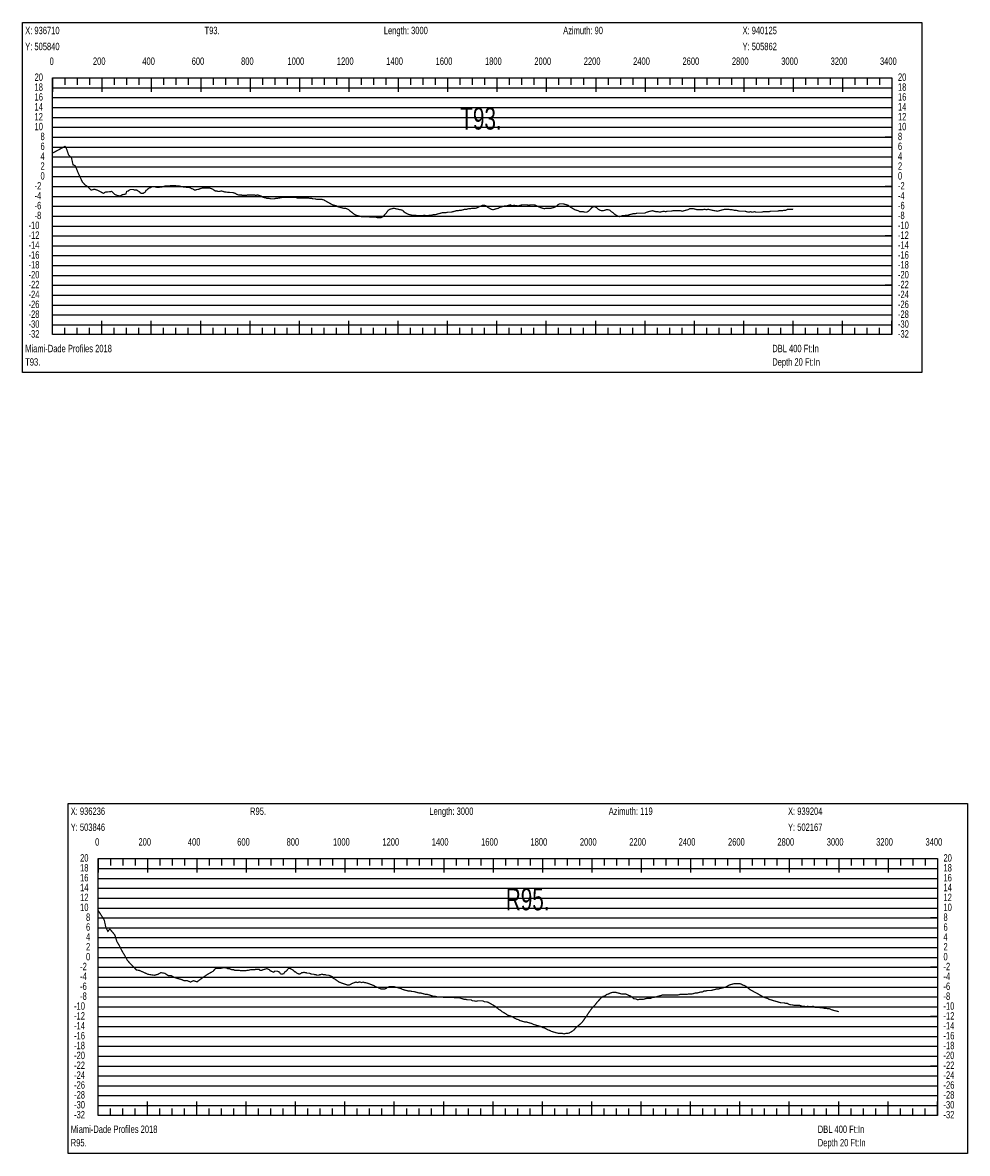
# Model space of a CAD drawing. Header units: inches. Extents: x 471865 to 538526, y 1054316 to 1102451.
# Tile 80 of 114: x 520529 to 524356, y 1062807 to 1067388. Entities that reach past the tile are written whole.
import ezdxf

# ---------------------------------------------------------------- set-up
doc = ezdxf.new("R2010")
doc.units = ezdxf.units.IN
doc.header["$MEASUREMENT"] = 0
for name, color, linetype in [('LABELS', 7, 'Continuous'), ('X_Gr1', 7, 'Continuous'), ('XSECTION', 7, 'Continuous')]:
    doc.layers.add(name, color=color, linetype=linetype)
doc.styles.get("Standard").update_dxf_attribs({"font": 'arial.ttf'})

msp = doc.modelspace()

# ---------------------------------------------------------------- linework, layer by layer
at = {"layer": 'X_Gr1', "color": 6, "linetype": 'Continuous', "lineweight": 18, "true_color": 0xff00ff, "transparency": 33554687, "const_width": 5}
for points in [[(520651, 1066860.2), (520651, 1066860.2), (520692.5, 1066882.6), (520700.5, 1066886.8), (520705.8, 1066879.1), (520715.3, 1066851.8), (520726.9, 1066839.8), (520732.9, 1066812.3), (520742, 1066808.2), (520755.9, 1066774.5), (520770.1, 1066744), (520780.6, 1066731.6), (520790.7, 1066725.1), (520806.8, 1066709.6), (520819.2, 1066713.5), (520832, 1066709.4), (520840.6, 1066704.9), (520855.9, 1066696.7), (520865.9, 1066702.4), (520878.9, 1066702.6), (520889.9, 1066704.5), (520902.1, 1066692.2), (520914.4, 1066687.3), (520923.9, 1066685.5), (520932.2, 1066690.9), (520937.6, 1066692), (520942.8, 1066693.1), (520947.8, 1066694.5), (520949.7, 1066704.2), (520956.4, 1066706.2), (520958.6, 1066708.2), (520965.4, 1066712.2), (520967.7, 1066712.2), (520972.3, 1066712.2), (520976.9, 1066712.2), (520981.6, 1066710.2), (520988.7, 1066710.2), (520991.1, 1066710.2), (520995.8, 1066706.2), (521003, 1066702.2), (521005.4, 1066698.2), (521012.2, 1066696.2), (521016.8, 1066696.2), (521019.1, 1066698.2), (521026, 1066702.2), (521028.3, 1066708.2), (521035.1, 1066712.2), (521037.4, 1066716.2), (521041.9, 1066718.2), (521048.3, 1066720.2), (521050.3, 1066722.2), (521056, 1066724.2), (521057.8, 1066724.2), (521061.5, 1066724.2), (521067.3, 1066722.2), (521069.2, 1066722.2), (521074.8, 1066720.2), (521078.4, 1066720.2), (521080.2, 1066720.2), (521085.8, 1066722.2), (521087.7, 1066722.2), (521093.5, 1066722.2), (521097.2, 1066724.2), (521099.1, 1066724.2), (521104.9, 1066726.2), (521106.9, 1066726.2), (521115.2, 1066726.2), (521119.4, 1066726.2), (521125.8, 1066726.2), (521128, 1066728.2), (521134.6, 1066728.2), (521139, 1066728.2), (521141.2, 1066728.2), (521147.9, 1066728.2), (521150.2, 1066726.2), (521157.2, 1066726.2), (521161.7, 1066726.2), (521164.1, 1066726.2), (521171.1, 1066724.2), (521173.4, 1066724.2), (521180.4, 1066722.2), (521185.1, 1066722.2), (521187.4, 1066722.2), (521194.7, 1066720.2), (521199.5, 1066720.2), (521204.4, 1066720.2), (521209.2, 1066718.2), (521211.6, 1066716.2), (521219, 1066714.2), (521224.1, 1066710.2), (521229.3, 1066710.2), (521234.7, 1066712.2), (521237.5, 1066712.2), (521246, 1066714.2), (521248.8, 1066716.2), (521257.4, 1066718.2), (521263, 1066718.2), (521265.8, 1066718.2), (521274.5, 1066718.2), (521277.3, 1066718.2), (521285.8, 1066718.2), (521291.6, 1066716.2), (521297.4, 1066714.2), (521303.3, 1066710.2), (521309.3, 1066706.2), (521315.4, 1066706.2), (521321.7, 1066704.2), (521324.9, 1066704.2), (521334.6, 1066706.2), (521347.7, 1066702.2), (521349.2, 1066702.1), (521355.1, 1066701.5), (521361, 1066700.8), (521366.9, 1066700.2), (521372.8, 1066700.2), (521378.7, 1066700.2), (521384.8, 1066698.2), (521390.9, 1066696.2), (521397, 1066692.2), (521403, 1066690.2), (521409.2, 1066690.2), (521415.3, 1066690.2), (521418.4, 1066688.2), (521427.9, 1066688.2), (521434.3, 1066688.2), (521440.7, 1066690.2), (521447.2, 1066690.2), (521453.7, 1066690.2), (521460.4, 1066690.2), (521467, 1066690.2), (521473.6, 1066688.2), (521480.2, 1066690.2), (521486.9, 1066688.2), (521493.6, 1066686.2), (521500.2, 1066682.2), (521503.6, 1066680.2), (521513.7, 1066678.2), (521517.1, 1066676.2), (521527.4, 1066676.2), (521534.1, 1066674.2), (521537.6, 1066674.2), (521547.6, 1066674.2), (521554.2, 1066676.2), (521561, 1066676.2), (521567.7, 1066678.2), (521571.2, 1066678.2), (521581.5, 1066680.2), (521588.3, 1066680.2), (521595.2, 1066680.2), (521602, 1066680.2), (521605.4, 1066680.2), (521615.6, 1066680.2), (521622.5, 1066680.2), (521629.5, 1066680.2), (521636.5, 1066680.2), (521640, 1066678.2), (521650.4, 1066678.2), (521657.3, 1066678.2), (521664.4, 1066678.2), (521671.2, 1066678.2), (521674.7, 1066678.2), (521685.1, 1066678.2), (521692.2, 1066676.2), (521699.4, 1066676.2), (521706.5, 1066674.2), (521713.6, 1066674.2), (521720.5, 1066672.2), (521727.3, 1066672.2), (521734.2, 1066672.2), (521741.1, 1066672.2), (521748.2, 1066670.2), (521755.2, 1066666.2), (521762.2, 1066662.2), (521769.6, 1066658.2), (521776.8, 1066654.2), (521784, 1066650.2), (521791.2, 1066648.2), (521798.6, 1066646.2), (521806.1, 1066642.2), (521809.1, 1066641.4), (521815, 1066639.8), (521820.9, 1066638.2), (521828.1, 1066636.2), (521835.1, 1066636.2), (521842.3, 1066634.2), (521849.6, 1066630.2), (521853.4, 1066626.2), (521864.3, 1066618.2), (521871.6, 1066612.2), (521879.1, 1066608.2), (521886.4, 1066606.2), (521893.6, 1066604.2), (521900.9, 1066602.2), (521908.2, 1066602.2), (521915.8, 1066602.2), (521923.1, 1066602.2), (521930.6, 1066602.2), (521937.9, 1066600.2), (521944.9, 1066600.2), (521951.9, 1066600.2), (521959, 1066600.2), (521966.3, 1066598.2), (521973.7, 1066598.2), (521981, 1066598.2), (521988.5, 1066602.2), (521995.6, 1066610.2), (522002.7, 1066618.2), (522009.8, 1066628.2), (522016.9, 1066632.2), (522024.2, 1066634.2), (522031.5, 1066636.2), (522032, 1066636.1), (522037.9, 1066634.8), (522043.8, 1066633.5), (522049.7, 1066632.2), (522055.6, 1066630.9), (522061.5, 1066629.5), (522067.4, 1066628.2), (522074.9, 1066620.2), (522082.4, 1066616.2), (522089.7, 1066612.2), (522097.2, 1066610.2), (522104.4, 1066608.2), (522111.7, 1066608.2), (522119.1, 1066608.2), (522126.4, 1066606.2), (522133.9, 1066606.2), (522141.3, 1066606.2), (522148.6, 1066606.2), (522155.9, 1066608.2), (522163.1, 1066606.2), (522170.5, 1066606.2), (522177.7, 1066608.2), (522185.1, 1066608.2), (522192.4, 1066610.2), (522199.8, 1066610.2), (522207.3, 1066612.2), (522214.5, 1066614.2), (522221.5, 1066616.2), (522228.5, 1066618.2), (522235.5, 1066618.2), (522242.6, 1066618.2), (522249.8, 1066620.2), (522257.1, 1066620.2), (522264.2, 1066620.2), (522271.4, 1066622.2), (522278.7, 1066624.2), (522285.6, 1066626.2), (522292.4, 1066626.2), (522299.2, 1066628.2), (522306.1, 1066628.2), (522313.3, 1066630.2), (522320.4, 1066632.2), (522327.7, 1066632.2), (522335.1, 1066634.2), (522342.1, 1066634.2), (522349.1, 1066636.2), (522356, 1066636.2), (522363.2, 1066636.2), (522370.2, 1066638.2), (522377, 1066642.2), (522384.2, 1066644.2), (522391.3, 1066648.2), (522398.4, 1066648.2), (522405.5, 1066646.2), (522412.5, 1066640.2), (522419.6, 1066636.2), (522426.7, 1066632.2), (522433.9, 1066630.2), (522441, 1066632.2), (522448.3, 1066634.2), (522455.6, 1066636.2), (522462.8, 1066640.2), (522470.1, 1066642.2), (522477.2, 1066644.2), (522484.1, 1066646.2), (522491, 1066646.2), (522497.7, 1066648.2), (522504.6, 1066650.2), (522511.7, 1066646.2), (522518.5, 1066648.2), (522532.2, 1066646.2), (522538.7, 1066646.2), (522545.2, 1066648.2), (522551.8, 1066650.2), (522558.5, 1066650.2), (522565.4, 1066650.2), (522572.4, 1066650.2), (522579.4, 1066648.2), (522586.4, 1066650.2), (522593.4, 1066650.2), (522600.3, 1066650.2), (522607.1, 1066648.2), (522614, 1066644.2), (522628.5, 1066638.2), (522635.3, 1066636.2), (522642.1, 1066634.2), (522648.9, 1066636.2), (522655.6, 1066636.2), (522662.4, 1066636.2), (522669.2, 1066636.2), (522676.2, 1066638.2), (522683.2, 1066640.2), (522690.1, 1066644.2), (522697.2, 1066650.2), (522704.2, 1066654.2), (522711.2, 1066654.2), (522718.1, 1066654.2), (522725, 1066652.2), (522732, 1066650.2), (522738.8, 1066648.2), (522745.5, 1066642.2), (522752.2, 1066638.2), (522758.8, 1066634.2), (522765.6, 1066630.2), (522772.3, 1066628.2), (522779.2, 1066626.2), (522786.1, 1066622.2), (522793, 1066622.2), (522799.9, 1066622.2), (522806.8, 1066620.2), (522813.6, 1066620.2), (522820.4, 1066624.2), (522826.9, 1066630.2), (522833.7, 1066638.2), (522840.4, 1066642.2), (522847.4, 1066642.2), (522854.2, 1066638.2), (522860.6, 1066632.2), (522867.3, 1066628.2), (522873.9, 1066626.2), (522880.3, 1066626.2), (522886.9, 1066628.2), (522893.5, 1066630.2), (522900.4, 1066630.2), (522907.3, 1066628.2), (522913.8, 1066622.2), (522920.3, 1066618.2), (522926.6, 1066612.2), (522933, 1066608.2), (522939.4, 1066604.2), (522946.1, 1066602.2), (522952.8, 1066604.2), (522959.3, 1066606.2), (522966.2, 1066606.2), (522973.3, 1066608.2), (522980.3, 1066608.2), (522987.5, 1066610.2), (522994.7, 1066612.2), (523002.2, 1066614.2), (523009.7, 1066614.2), (523017.3, 1066616.2), (523024.9, 1066616.2), (523032.5, 1066616.2), (523040.5, 1066616.2), (523048.4, 1066616.2), (523056.2, 1066620.2), (523063.9, 1066622.2), (523071.4, 1066624.2), (523079.2, 1066626.2), (523087, 1066624.2), (523094.7, 1066622.2), (523102.5, 1066622.2), (523110, 1066620.2), (523117.6, 1066622.2), (523125.4, 1066624.2), (523132.9, 1066622.2), (523140.3, 1066624.2), (523147.9, 1066624.2), (523155.4, 1066624.2), (523162.8, 1066626.2), (523170.3, 1066626.2), (523177.8, 1066626.2), (523185.3, 1066626.2), (523193.1, 1066626.2), (523200.6, 1066624.2), (523208, 1066626.2), (523215.6, 1066628.2), (523223.2, 1066630.2), (523230.9, 1066634.2), (523238.6, 1066634.2), (523246.2, 1066634.2), (523253.9, 1066632.2), (523261.4, 1066630.2), (523269, 1066630.2), (523276.3, 1066630.2), (523283.6, 1066630.2), (523291.1, 1066632.2), (523298.5, 1066630.2), (523306, 1066632.2), (523313.5, 1066630.2), (523321, 1066628.2), (523326.9, 1066627.2), (523332.8, 1066626.1), (523338.6, 1066625.1), (523343.3, 1066624.2), (523344.5, 1066624.6), (523350.3, 1066626.1), (523356.1, 1066627.7), (523358, 1066628.2), (523365.5, 1066630.2), (523373, 1066632.2), (523380.8, 1066632.2), (523388.3, 1066632.2), (523395.4, 1066630.2), (523402.8, 1066630.2), (523410.2, 1066628.2), (523417.8, 1066628.2), (523425.4, 1066626.2), (523433, 1066624.2), (523440.2, 1066624.2), (523447.5, 1066624.2), (523454.8, 1066624.2), (523462.1, 1066622.2), (523469.3, 1066620.2), (523476.8, 1066622.2), (523484.6, 1066620.2), (523492.4, 1066622.2), (523499.9, 1066620.2), (523507.1, 1066620.2), (523514.4, 1066620.2), (523521.6, 1066620.2), (523528.9, 1066622.2), (523536.4, 1066622.2), (523544.1, 1066622.2), (523551.7, 1066622.2), (523559.1, 1066624.2), (523566.2, 1066624.2), (523572.9, 1066624.2), (523579.5, 1066624.2), (523586.2, 1066624.2), (523593, 1066626.2), (523599.9, 1066626.2), (523606.6, 1066626.2), (523613.5, 1066628.2), (523620.5, 1066628.2), (523627.5, 1066632.2), (523634.7, 1066632.2), (523642, 1066632.2), (523649.3, 1066632.2), (523650, 1066632.1)], [(520835.3, 1063790.6), (520835.3, 1063790.6), (520859.1, 1063753.7), (520865.9, 1063723), (520873.9, 1063707), (520882.3, 1063715.6), (520891.7, 1063705), (520902.7, 1063691.5), (520910.2, 1063666.5), (520920.5, 1063649.1), (520933, 1063624.5), (520942.9, 1063608.2), (520952.9, 1063589.6), (520963.8, 1063577.4), (520976.1, 1063564.7), (520990, 1063550.3), (521001.1, 1063548.8), (521011.6, 1063544.2), (521024.8, 1063538.3), (521036.2, 1063533.1), (521050.3, 1063530.7), (521062, 1063529), (521076.4, 1063532.6), (521088.7, 1063539.5), (521104.4, 1063537.1), (521119.1, 1063527.3), (521130.4, 1063527.5), (521142.2, 1063520.9), (521156.4, 1063516), (521170.7, 1063512.4), (521183.3, 1063506.9), (521194.6, 1063507.7), (521208.4, 1063501.6), (521221.1, 1063507), (521235.3, 1063502.4), (521249.3, 1063512.9), (521264, 1063523.6), (521283.2, 1063536), (521299.1, 1063544.4), (521311.5, 1063557.6), (521327.8, 1063556.3), (521342.6, 1063559.7), (521350.2, 1063559.4), (521357.8, 1063557.4), (521360.4, 1063555.4), (521368.2, 1063555.4), (521370.8, 1063553.4), (521376.2, 1063551.4), (521384.3, 1063551.4), (521387, 1063549.4), (521395.3, 1063549.4), (521400.9, 1063549.4), (521403.7, 1063549.4), (521412.3, 1063547.4), (521415.2, 1063547.4), (521423.8, 1063547.4), (521426.6, 1063547.4), (521432.3, 1063547.4), (521440.8, 1063549.4), (521443.7, 1063549.4), (521452.3, 1063551.4), (521455.3, 1063551.4), (521461, 1063551.4), (521469.5, 1063551.4), (521472.4, 1063553.4), (521481.1, 1063553.4), (521486.9, 1063553.4), (521489.8, 1063549.4), (521498.6, 1063549.4), (521501.6, 1063551.4), (521510.5, 1063553.4), (521516.4, 1063555.4), (521519.4, 1063555.4), (521528.4, 1063551.4), (521531.5, 1063547.4), (521540.4, 1063543.4), (521546.4, 1063541.4), (521549.4, 1063545.4), (521558.1, 1063545.4), (521561.1, 1063545.4), (521569.7, 1063541.4), (521572.6, 1063535.4), (521578.4, 1063533.4), (521587, 1063535.4), (521589.8, 1063541.4), (521598.4, 1063547.4), (521604.1, 1063555.4), (521606.8, 1063557.4), (521614.9, 1063555.4), (521617.5, 1063553.4), (521625.1, 1063549.4), (521630.1, 1063543.4), (521632.6, 1063543.4), (521640, 1063537.4), (521644.8, 1063535.4), (521649.6, 1063533.4), (521654.3, 1063535.4), (521659, 1063539.4), (521663.6, 1063539.4), (521668.2, 1063541.4), (521672.9, 1063539.4), (521677.5, 1063539.4), (521679.7, 1063537.4), (521686.2, 1063537.4), (521690.5, 1063537.4), (521694.9, 1063535.4), (521699.3, 1063533.4), (521701.5, 1063533.4), (521708, 1063533.4), (521712.2, 1063531.4), (521716.4, 1063531.4), (521720.5, 1063529.4), (521722.6, 1063529.4), (521728.7, 1063529.4), (521732.6, 1063531.4), (521736.5, 1063531.4), (521740.2, 1063533.4), (521742.1, 1063533.4), (521747.7, 1063531.4), (521751.4, 1063531.4), (521755.3, 1063531.4), (521759.4, 1063529.4), (521761.5, 1063529.4), (521768.3, 1063529.4), (521773.1, 1063527.4), (521778.1, 1063525.4), (521783.2, 1063523.4), (521785.8, 1063517.4), (521794, 1063513.4), (521799.3, 1063509.4), (521804.9, 1063505.4), (521810.5, 1063501.4), (521816, 1063499.4), (521821.5, 1063497.4), (521827.1, 1063495.4), (521833, 1063493.4), (521839, 1063491.4), (521845, 1063489.4), (521850.8, 1063489.4), (521856.5, 1063491.4), (521862.2, 1063495.4), (521867.8, 1063497.4), (521873.4, 1063499.4), (521879.1, 1063501.4), (521884.8, 1063499.4), (521890.5, 1063501.4), (521896.3, 1063501.4), (521902.1, 1063499.4), (521907.9, 1063501.4), (521913.5, 1063499.4), (521916.4, 1063499.4), (521924.4, 1063497.4), (521929.7, 1063495.4), (521935, 1063493.4), (521940.4, 1063491.4), (521945.8, 1063489.4), (521951.3, 1063487.4), (521957, 1063483.4), (521962.8, 1063481.4), (521968.6, 1063479.4), (521971.7, 1063477.4), (521981.1, 1063473.4), (521987.8, 1063473.4), (521994.7, 1063473.4), (522001.6, 1063475.4), (522005.2, 1063479.4), (522016.5, 1063483.4), (522024, 1063483.4), (522031.4, 1063483.4), (522038.6, 1063481.4), (522046, 1063479.4), (522053.3, 1063477.4), (522060.8, 1063475.4), (522068.2, 1063471.4), (522075.6, 1063469.4), (522083.2, 1063467.4), (522090.6, 1063465.4), (522098, 1063465.4), (522105.2, 1063463.4), (522112.3, 1063463.4), (522119.5, 1063461.4), (522126.5, 1063459.4), (522133.6, 1063457.4), (522140.7, 1063457.4), (522147.7, 1063455.4), (522154.8, 1063453.4), (522161.7, 1063451.4), (522168.6, 1063451.4), (522175.4, 1063449.4), (522181.7, 1063447.4), (522188.2, 1063445.4), (522194.8, 1063443.4), (522201.3, 1063443.4), (522207.7, 1063441.4), (522214.1, 1063441.4), (522220.7, 1063441.4), (522227.3, 1063441.4), (522234.1, 1063439.4), (522241, 1063439.4), (522247.7, 1063439.4), (522254.4, 1063439.4), (522261.1, 1063439.4), (522267.9, 1063439.4), (522274.4, 1063439.4), (522280.6, 1063437.4), (522286.8, 1063437.4), (522292.9, 1063437.4), (522298.7, 1063437.4), (522304.9, 1063435.4), (522311.2, 1063433.4), (522317.7, 1063431.4), (522324.4, 1063431.4), (522331.2, 1063429.4), (522338.1, 1063429.4), (522344.8, 1063429.4), (522351.7, 1063425.4), (522358.5, 1063425.4), (522365.3, 1063423.4), (522372.2, 1063425.4), (522378.9, 1063425.4), (522385.8, 1063425.4), (522392.9, 1063425.4), (522400, 1063421.4), (522407.3, 1063421.4), (522414.6, 1063419.4), (522421.8, 1063415.4), (522428.8, 1063411.4), (522435.8, 1063407.4), (522442.9, 1063403.4), (522449.8, 1063397.4), (522456.7, 1063391.4), (522463.9, 1063387.4), (522471, 1063381.4), (522478.2, 1063377.4), (522485.5, 1063373.4), (522492.7, 1063367.4), (522499.9, 1063365.4), (522507.3, 1063363.4), (522514.5, 1063359.4), (522521.6, 1063355.4), (522529, 1063351.4), (522536.2, 1063349.4), (522543.2, 1063345.4), (522550.4, 1063343.4), (522557.1, 1063341.4), (522563.8, 1063339.4), (522570.7, 1063339.4), (522577.5, 1063337.4), (522584.5, 1063335.4), (522591.5, 1063333.4), (522598.8, 1063329.4), (522606.1, 1063327.4), (522613.3, 1063325.4), (522620.5, 1063323.4), (522627.6, 1063321.4), (522635.3, 1063317.4), (522643, 1063315.4), (522650.5, 1063311.4), (522657.4, 1063307.4), (522664.3, 1063305.4), (522671.4, 1063301.4), (522678.6, 1063299.4), (522685.7, 1063297.4), (522693.1, 1063295.4), (522700.5, 1063293.4), (522707.8, 1063293.4), (522714.9, 1063293.4), (522722, 1063291.4), (522729, 1063293.4), (522736, 1063293.4), (522743.1, 1063295.4), (522750.3, 1063299.4), (522757.1, 1063303.4), (522763.9, 1063309.4), (522770.8, 1063317.4), (522777.8, 1063323.4), (522785, 1063329.4), (522791.9, 1063335.4), (522798.8, 1063343.4), (522805.6, 1063353.4), (522812.9, 1063363.4), (522820.3, 1063375.4), (522827.5, 1063385.4), (522834.7, 1063395.4), (522842.1, 1063403.4), (522849.6, 1063411.4), (522857.2, 1063421.4), (522864.7, 1063429.4), (522872.4, 1063437.4), (522879.9, 1063443.4), (522887.6, 1063445.4), (522895.2, 1063451.4), (522902.7, 1063453.4), (522910.2, 1063457.4), (522917.6, 1063459.4), (522925.2, 1063459.4), (522932.6, 1063459.4), (522939.9, 1063457.4), (522947.3, 1063455.4), (522954.5, 1063453.4), (522961.7, 1063453.4), (522969, 1063453.4), (522976.3, 1063451.4), (522983.6, 1063447.4), (522990.8, 1063445.4), (522998.2, 1063439.4), (523005.4, 1063433.4), (523012.7, 1063433.4), (523019.9, 1063429.4), (523027.1, 1063431.4), (523034.4, 1063431.4), (523041.8, 1063431.4), (523049.4, 1063433.4), (523057.2, 1063435.4), (523064.8, 1063435.4), (523072.3, 1063435.4), (523079.6, 1063439.4), (523086.7, 1063439.4), (523093.9, 1063441.4), (523101.2, 1063443.4), (523108.3, 1063445.4), (523115.4, 1063447.4), (523122.4, 1063449.4), (523129.2, 1063449.4), (523136, 1063449.4), (523142.9, 1063449.4), (523149.7, 1063449.4), (523156.5, 1063449.4), (523163.4, 1063449.4), (523170.2, 1063449.4), (523177.1, 1063449.4), (523184.2, 1063449.4), (523191.3, 1063451.4), (523198.4, 1063451.4), (523205.5, 1063451.4), (523212.6, 1063451.4), (523219.5, 1063451.4), (523226.4, 1063453.4), (523233.5, 1063453.4), (523240.6, 1063453.4), (523247.6, 1063455.4), (523254.7, 1063457.4), (523261.7, 1063457.4), (523269, 1063459.4), (523276.1, 1063461.4), (523282.6, 1063461.4), (523289.3, 1063465.4), (523296.3, 1063465.4), (523303.4, 1063467.4), (523310.7, 1063467.4), (523318, 1063467.4), (523325.3, 1063469.4), (523332.6, 1063471.4), (523340, 1063473.4), (523347.3, 1063473.4), (523354.6, 1063475.4), (523362.1, 1063477.4), (523369.6, 1063479.4), (523377, 1063481.4), (523384.2, 1063485.4), (523391.1, 1063489.4), (523398.1, 1063491.4), (523405, 1063493.4), (523412.1, 1063495.4), (523419, 1063495.4), (523432.4, 1063495.4), (523439.1, 1063493.4), (523445.9, 1063489.4), (523452.8, 1063487.4), (523459.8, 1063483.4), (523467.1, 1063477.4), (523474.3, 1063471.4), (523481.5, 1063467.4), (523488.8, 1063463.4), (523496.4, 1063459.4), (523504, 1063455.4), (523511, 1063451.4), (523517.9, 1063447.4), (523524.9, 1063443.4), (523532, 1063439.4), (523538.9, 1063437.4), (523545.7, 1063435.4), (523552.6, 1063431.4), (523559.5, 1063429.4), (523566.4, 1063427.4), (523573.3, 1063425.4), (523580, 1063423.4), (523586.7, 1063421.4), (523593.4, 1063419.4), (523600.1, 1063417.4), (523606.6, 1063417.4), (523612.9, 1063417.4), (523619.4, 1063415.4), (523625.9, 1063415.4), (523632.5, 1063411.4), (523639.2, 1063409.4), (523645.9, 1063409.4), (523653, 1063407.4), (523660, 1063407.4), (523667, 1063407.4), (523674.2, 1063407.4), (523681.2, 1063405.4), (523688.1, 1063403.4), (523694.7, 1063403.4), (523701.6, 1063401.4), (523708.7, 1063403.4), (523715.9, 1063401.4), (523723.3, 1063401.4), (523730.8, 1063403.4), (523738.1, 1063399.4), (523745.5, 1063399.4), (523753.2, 1063399.4), (523760.8, 1063397.4), (523768.2, 1063397.4), (523775.5, 1063395.4), (523782.8, 1063395.4), (523790.2, 1063393.4), (523797.4, 1063393.4), (523804.7, 1063389.4), (523812.1, 1063387.4), (523819.7, 1063385.4), (523827, 1063383.4), (523834.3, 1063381.4), (523834.4, 1063381.3)]]:
    msp.add_lwpolyline(points, dxfattribs=at)
at = {"layer": 'XSECTION', "color": 18, "linetype": 'Continuous', "true_color": 0x000000}
for points in [[(520528.8, 1067388.2), (524171.2, 1067388.2), (524171.2, 1065970.2), (520528.8, 1065970.2), (520528.8, 1067388.2)], [(520650, 1067164.2), (524050, 1067164.2), (524050, 1066124.2), (520650, 1066124.2), (520650, 1067164.2)], [(520650, 1067164.2), (520650, 1067107.8)], [(520650, 1067164.2), (520650, 1067107.8)], [(520650, 1067164.2), (520650, 1067136.2)], [(520650, 1067164.2), (520650, 1067136.2)], [(520700, 1067164.2), (520700, 1067136.2)], [(520750, 1067164.2), (520750, 1067136.2)], [(520800, 1067164.2), (520800, 1067136.2)], [(520850, 1067164.2), (520850, 1067107.8)], [(520850, 1067164.2), (520850, 1067136.2)], [(520900, 1067164.2), (520900, 1067136.2)], [(520950, 1067164.2), (520950, 1067136.2)], [(521000, 1067164.2), (521000, 1067136.2)], [(521050, 1067164.2), (521050, 1067107.8)], [(521050, 1067164.2), (521050, 1067136.2)], [(521100, 1067164.2), (521100, 1067136.2)], [(521150, 1067164.2), (521150, 1067136.2)], [(521200, 1067164.2), (521200, 1067136.2)], [(521250, 1067164.2), (521250, 1067107.8)], [(521250, 1067164.2), (521250, 1067136.2)], [(521300, 1067164.2), (521300, 1067136.2)], [(521350, 1067164.2), (521350, 1067136.2)], [(521400, 1067164.2), (521400, 1067136.2)], [(521450, 1067164.2), (521450, 1067107.8)], [(521450, 1067164.2), (521450, 1067136.2)], [(521500, 1067164.2), (521500, 1067136.2)], [(521550, 1067164.2), (521550, 1067136.2)], [(521600, 1067164.2), (521600, 1067136.2)], [(521650, 1067164.2), (521650, 1067107.8)], [(521650, 1067164.2), (521650, 1067136.2)], [(521700, 1067164.2), (521700, 1067136.2)], [(521750, 1067164.2), (521750, 1067136.2)], [(521800, 1067164.2), (521800, 1067136.2)], [(521850, 1067164.2), (521850, 1067107.8)], [(521850, 1067164.2), (521850, 1067136.2)], [(521900, 1067164.2), (521900, 1067136.2)], [(521950, 1067164.2), (521950, 1067136.2)], [(522000, 1067164.2), (522000, 1067136.2)], [(522050, 1067164.2), (522050, 1067107.8)], [(522050, 1067164.2), (522050, 1067136.2)], [(522100, 1067164.2), (522100, 1067136.2)], [(522150, 1067164.2), (522150, 1067136.2)], [(522200, 1067164.2), (522200, 1067136.2)], [(522250, 1067164.2), (522250, 1067107.8)], [(522250, 1067164.2), (522250, 1067136.2)], [(522300, 1067164.2), (522300, 1067136.2)], [(522350, 1067164.2), (522350, 1067136.2)], [(522400, 1067164.2), (522400, 1067136.2)], [(522450, 1067164.2), (522450, 1067107.8)], [(522450, 1067164.2), (522450, 1067136.2)], [(522500, 1067164.2), (522500, 1067136.2)], [(522550, 1067164.2), (522550, 1067136.2)], [(522600, 1067164.2), (522600, 1067136.2)], [(522650, 1067164.2), (522650, 1067107.8)], [(522650, 1067164.2), (522650, 1067136.2)], [(522700, 1067164.2), (522700, 1067136.2)], [(522750, 1067164.2), (522750, 1067136.2)], [(522800, 1067164.2), (522800, 1067136.2)], [(522850, 1067164.2), (522850, 1067107.8)], [(522850, 1067164.2), (522850, 1067136.2)], [(522900, 1067164.2), (522900, 1067136.2)], [(522950, 1067164.2), (522950, 1067136.2)], [(523000, 1067164.2), (523000, 1067136.2)], [(523050, 1067164.2), (523050, 1067107.8)], [(523050, 1067164.2), (523050, 1067136.2)], [(523100, 1067164.2), (523100, 1067136.2)], [(523150, 1067164.2), (523150, 1067136.2)], [(523200, 1067164.2), (523200, 1067136.2)], [(523250, 1067164.2), (523250, 1067107.8)], [(523250, 1067164.2), (523250, 1067136.2)], [(523300, 1067164.2), (523300, 1067136.2)], [(523350, 1067164.2), (523350, 1067136.2)], [(523400, 1067164.2), (523400, 1067136.2)], [(523450, 1067164.2), (523450, 1067107.8)], [(523450, 1067164.2), (523450, 1067136.2)], [(523500, 1067164.2), (523500, 1067136.2)], [(523550, 1067164.2), (523550, 1067136.2)], [(523600, 1067164.2), (523600, 1067136.2)], [(523650, 1067164.2), (523650, 1067107.8)], [(523650, 1067164.2), (523650, 1067136.2)], [(523700, 1067164.2), (523700, 1067136.2)], [(523750, 1067164.2), (523750, 1067136.2)], [(523800, 1067164.2), (523800, 1067136.2)], [(523850, 1067164.2), (523850, 1067107.8)], [(523850, 1067164.2), (523850, 1067136.2)], [(523900, 1067164.2), (523900, 1067136.2)], [(523950, 1067164.2), (523950, 1067136.2)], [(524000, 1067164.2), (524000, 1067136.2)], [(524050, 1067164.2), (524050, 1067107.8)], [(524050, 1067164.2), (524050, 1067136.2)], [(520650, 1066924.2), (520678, 1066924.2)], [(524050, 1066924.2), (524022, 1066924.2)], [(520650, 1066724.2), (520678, 1066724.2)], [(524050, 1066724.2), (524022, 1066724.2)], [(520650, 1066524.2), (520678, 1066524.2)], [(524050, 1066524.2), (524022, 1066524.2)], [(520650, 1066324.2), (520678, 1066324.2)], [(524050, 1066324.2), (524022, 1066324.2)], [(520650, 1066124.2), (520650, 1066180.6)], [(520650, 1066124.2), (520650, 1066180.6)], [(520650, 1066124.2), (520650, 1066152.2)], [(520650, 1066124.2), (520650, 1066152.2)], [(520700, 1066124.2), (520700, 1066152.2)], [(520750, 1066124.2), (520750, 1066152.2)], [(520800, 1066124.2), (520800, 1066152.2)], [(520850, 1066124.2), (520850, 1066180.6)], [(520850, 1066124.2), (520850, 1066152.2)], [(520900, 1066124.2), (520900, 1066152.2)], [(520950, 1066124.2), (520950, 1066152.2)], [(521000, 1066124.2), (521000, 1066152.2)], [(521050, 1066124.2), (521050, 1066180.6)], [(521050, 1066124.2), (521050, 1066152.2)], [(521100, 1066124.2), (521100, 1066152.2)], [(521150, 1066124.2), (521150, 1066152.2)], [(521200, 1066124.2), (521200, 1066152.2)], [(521250, 1066124.2), (521250, 1066180.6)], [(521250, 1066124.2), (521250, 1066152.2)], [(521300, 1066124.2), (521300, 1066152.2)], [(521350, 1066124.2), (521350, 1066152.2)], [(521400, 1066124.2), (521400, 1066152.2)], [(521450, 1066124.2), (521450, 1066180.6)], [(521450, 1066124.2), (521450, 1066152.2)], [(521500, 1066124.2), (521500, 1066152.2)], [(521550, 1066124.2), (521550, 1066152.2)], [(521600, 1066124.2), (521600, 1066152.2)], [(521650, 1066124.2), (521650, 1066180.6)], [(521650, 1066124.2), (521650, 1066152.2)], [(521700, 1066124.2), (521700, 1066152.2)], [(521750, 1066124.2), (521750, 1066152.2)], [(521800, 1066124.2), (521800, 1066152.2)], [(521850, 1066124.2), (521850, 1066180.6)], [(521850, 1066124.2), (521850, 1066152.2)], [(521900, 1066124.2), (521900, 1066152.2)], [(521950, 1066124.2), (521950, 1066152.2)], [(522000, 1066124.2), (522000, 1066152.2)], [(522050, 1066124.2), (522050, 1066180.6)], [(522050, 1066124.2), (522050, 1066152.2)], [(522100, 1066124.2), (522100, 1066152.2)], [(522150, 1066124.2), (522150, 1066152.2)], [(522200, 1066124.2), (522200, 1066152.2)], [(522250, 1066124.2), (522250, 1066180.6)], [(522250, 1066124.2), (522250, 1066152.2)], [(522300, 1066124.2), (522300, 1066152.2)], [(522350, 1066124.2), (522350, 1066152.2)], [(522400, 1066124.2), (522400, 1066152.2)], [(522450, 1066124.2), (522450, 1066180.6)], [(522450, 1066124.2), (522450, 1066152.2)], [(522500, 1066124.2), (522500, 1066152.2)], [(522550, 1066124.2), (522550, 1066152.2)], [(522600, 1066124.2), (522600, 1066152.2)], [(522650, 1066124.2), (522650, 1066180.6)], [(522650, 1066124.2), (522650, 1066152.2)], [(522700, 1066124.2), (522700, 1066152.2)], [(522750, 1066124.2), (522750, 1066152.2)], [(522800, 1066124.2), (522800, 1066152.2)], [(522850, 1066124.2), (522850, 1066180.6)], [(522850, 1066124.2), (522850, 1066152.2)], [(522900, 1066124.2), (522900, 1066152.2)], [(522950, 1066124.2), (522950, 1066152.2)], [(523000, 1066124.2), (523000, 1066152.2)], [(523050, 1066124.2), (523050, 1066180.6)], [(523050, 1066124.2), (523050, 1066152.2)], [(523100, 1066124.2), (523100, 1066152.2)], [(523150, 1066124.2), (523150, 1066152.2)], [(523200, 1066124.2), (523200, 1066152.2)], [(523250, 1066124.2), (523250, 1066180.6)], [(523250, 1066124.2), (523250, 1066152.2)], [(523300, 1066124.2), (523300, 1066152.2)], [(523350, 1066124.2), (523350, 1066152.2)], [(523400, 1066124.2), (523400, 1066152.2)], [(523450, 1066124.2), (523450, 1066180.6)], [(523450, 1066124.2), (523450, 1066152.2)], [(523500, 1066124.2), (523500, 1066152.2)], [(523550, 1066124.2), (523550, 1066152.2)], [(523600, 1066124.2), (523600, 1066152.2)], [(523650, 1066124.2), (523650, 1066180.6)], [(523650, 1066124.2), (523650, 1066152.2)], [(523700, 1066124.2), (523700, 1066152.2)], [(523750, 1066124.2), (523750, 1066152.2)], [(523800, 1066124.2), (523800, 1066152.2)], [(523850, 1066124.2), (523850, 1066180.6)], [(523850, 1066124.2), (523850, 1066152.2)], [(523900, 1066124.2), (523900, 1066152.2)], [(523950, 1066124.2), (523950, 1066152.2)], [(524000, 1066124.2), (524000, 1066152.2)], [(524050, 1066124.2), (524050, 1066180.6)], [(524050, 1066124.2), (524050, 1066152.2)], [(520713.2, 1064225.4), (524355.6, 1064225.4), (524355.6, 1062807.4), (520713.2, 1062807.4), (520713.2, 1064225.4)], [(520834.4, 1064001.4), (524234.4, 1064001.4), (524234.4, 1062961.4), (520834.4, 1062961.4), (520834.4, 1064001.4)], [(520834.4, 1064001.4), (520834.4, 1063945)], [(520834.4, 1064001.4), (520834.4, 1063945)], [(520834.4, 1064001.4), (520834.4, 1063973.4)], [(520834.4, 1064001.4), (520834.4, 1063973.4)], [(520884.4, 1064001.4), (520884.4, 1063973.4)], [(520934.4, 1064001.4), (520934.4, 1063973.4)], [(520984.4, 1064001.4), (520984.4, 1063973.4)], [(521034.4, 1064001.4), (521034.4, 1063945)], [(521034.4, 1064001.4), (521034.4, 1063973.4)], [(521084.4, 1064001.4), (521084.4, 1063973.4)], [(521134.4, 1064001.4), (521134.4, 1063973.4)], [(521184.4, 1064001.4), (521184.4, 1063973.4)], [(521234.4, 1064001.4), (521234.4, 1063945)], [(521234.4, 1064001.4), (521234.4, 1063973.4)], [(521284.4, 1064001.4), (521284.4, 1063973.4)], [(521334.4, 1064001.4), (521334.4, 1063973.4)], [(521384.4, 1064001.4), (521384.4, 1063973.4)], [(521434.4, 1064001.4), (521434.4, 1063945)], [(521434.4, 1064001.4), (521434.4, 1063973.4)], [(521484.4, 1064001.4), (521484.4, 1063973.4)], [(521534.4, 1064001.4), (521534.4, 1063973.4)], [(521584.4, 1064001.4), (521584.4, 1063973.4)], [(521634.4, 1064001.4), (521634.4, 1063945)], [(521634.4, 1064001.4), (521634.4, 1063973.4)], [(521684.4, 1064001.4), (521684.4, 1063973.4)], [(521734.4, 1064001.4), (521734.4, 1063973.4)], [(521784.4, 1064001.4), (521784.4, 1063973.4)], [(521834.4, 1064001.4), (521834.4, 1063945)], [(521834.4, 1064001.4), (521834.4, 1063973.4)], [(521884.4, 1064001.4), (521884.4, 1063973.4)], [(521934.4, 1064001.4), (521934.4, 1063973.4)], [(521984.4, 1064001.4), (521984.4, 1063973.4)], [(522034.4, 1064001.4), (522034.4, 1063945)], [(522034.4, 1064001.4), (522034.4, 1063973.4)], [(522084.4, 1064001.4), (522084.4, 1063973.4)], [(522134.4, 1064001.4), (522134.4, 1063973.4)], [(522184.4, 1064001.4), (522184.4, 1063973.4)], [(522234.4, 1064001.4), (522234.4, 1063945)], [(522234.4, 1064001.4), (522234.4, 1063973.4)], [(522284.4, 1064001.4), (522284.4, 1063973.4)], [(522334.4, 1064001.4), (522334.4, 1063973.4)], [(522384.4, 1064001.4), (522384.4, 1063973.4)], [(522434.4, 1064001.4), (522434.4, 1063945)], [(522434.4, 1064001.4), (522434.4, 1063973.4)], [(522484.4, 1064001.4), (522484.4, 1063973.4)], [(522534.4, 1064001.4), (522534.4, 1063973.4)], [(522584.4, 1064001.4), (522584.4, 1063973.4)], [(522634.4, 1064001.4), (522634.4, 1063945)], [(522634.4, 1064001.4), (522634.4, 1063973.4)], [(522684.4, 1064001.4), (522684.4, 1063973.4)], [(522734.4, 1064001.4), (522734.4, 1063973.4)], [(522784.4, 1064001.4), (522784.4, 1063973.4)], [(522834.4, 1064001.4), (522834.4, 1063945)], [(522834.4, 1064001.4), (522834.4, 1063973.4)], [(522884.4, 1064001.4), (522884.4, 1063973.4)], [(522934.4, 1064001.4), (522934.4, 1063973.4)], [(522984.4, 1064001.4), (522984.4, 1063973.4)], [(523034.4, 1064001.4), (523034.4, 1063945)], [(523034.4, 1064001.4), (523034.4, 1063973.4)], [(523084.4, 1064001.4), (523084.4, 1063973.4)], [(523134.4, 1064001.4), (523134.4, 1063973.4)], [(523184.4, 1064001.4), (523184.4, 1063973.4)], [(523234.4, 1064001.4), (523234.4, 1063945)], [(523234.4, 1064001.4), (523234.4, 1063973.4)], [(523284.4, 1064001.4), (523284.4, 1063973.4)], [(523334.4, 1064001.4), (523334.4, 1063973.4)], [(523384.4, 1064001.4), (523384.4, 1063973.4)], [(523434.4, 1064001.4), (523434.4, 1063945)], [(523434.4, 1064001.4), (523434.4, 1063973.4)], [(523484.4, 1064001.4), (523484.4, 1063973.4)], [(523534.4, 1064001.4), (523534.4, 1063973.4)], [(523584.4, 1064001.4), (523584.4, 1063973.4)], [(523634.4, 1064001.4), (523634.4, 1063945)], [(523634.4, 1064001.4), (523634.4, 1063973.4)], [(523684.4, 1064001.4), (523684.4, 1063973.4)], [(523734.4, 1064001.4), (523734.4, 1063973.4)], [(523784.4, 1064001.4), (523784.4, 1063973.4)], [(523834.4, 1064001.4), (523834.4, 1063945)], [(523834.4, 1064001.4), (523834.4, 1063973.4)], [(523884.4, 1064001.4), (523884.4, 1063973.4)], [(523934.4, 1064001.4), (523934.4, 1063973.4)], [(523984.4, 1064001.4), (523984.4, 1063973.4)], [(524034.4, 1064001.4), (524034.4, 1063945)], [(524034.4, 1064001.4), (524034.4, 1063973.4)], [(524084.4, 1064001.4), (524084.4, 1063973.4)], [(524134.4, 1064001.4), (524134.4, 1063973.4)], [(524184.4, 1064001.4), (524184.4, 1063973.4)], [(524234.4, 1064001.4), (524234.4, 1063945)], [(524234.4, 1064001.4), (524234.4, 1063973.4)], [(520834.4, 1063761.4), (520862.4, 1063761.4)], [(524234.4, 1063761.4), (524206.4, 1063761.4)], [(520834.4, 1063561.4), (520862.4, 1063561.4)], [(524234.4, 1063561.4), (524206.4, 1063561.4)], [(520834.4, 1063361.4), (520862.4, 1063361.4)], [(524234.4, 1063361.4), (524206.4, 1063361.4)], [(520834.4, 1063161.4), (520862.4, 1063161.4)], [(524234.4, 1063161.4), (524206.4, 1063161.4)], [(520834.4, 1062961.4), (520834.4, 1063017.8)], [(520834.4, 1062961.4), (520834.4, 1063017.8)], [(520834.4, 1062961.4), (520834.4, 1062989.4)], [(520834.4, 1062961.4), (520834.4, 1062989.4)], [(520884.4, 1062961.4), (520884.4, 1062989.4)], [(520934.4, 1062961.4), (520934.4, 1062989.4)], [(520984.4, 1062961.4), (520984.4, 1062989.4)], [(521034.4, 1062961.4), (521034.4, 1063017.8)], [(521034.4, 1062961.4), (521034.4, 1062989.4)], [(521084.4, 1062961.4), (521084.4, 1062989.4)], [(521134.4, 1062961.4), (521134.4, 1062989.4)], [(521184.4, 1062961.4), (521184.4, 1062989.4)], [(521234.4, 1062961.4), (521234.4, 1063017.8)], [(521234.4, 1062961.4), (521234.4, 1062989.4)], [(521284.4, 1062961.4), (521284.4, 1062989.4)], [(521334.4, 1062961.4), (521334.4, 1062989.4)], [(521384.4, 1062961.4), (521384.4, 1062989.4)], [(521434.4, 1062961.4), (521434.4, 1063017.8)], [(521434.4, 1062961.4), (521434.4, 1062989.4)], [(521484.4, 1062961.4), (521484.4, 1062989.4)], [(521534.4, 1062961.4), (521534.4, 1062989.4)], [(521584.4, 1062961.4), (521584.4, 1062989.4)], [(521634.4, 1062961.4), (521634.4, 1063017.8)], [(521634.4, 1062961.4), (521634.4, 1062989.4)], [(521684.4, 1062961.4), (521684.4, 1062989.4)], [(521734.4, 1062961.4), (521734.4, 1062989.4)], [(521784.4, 1062961.4), (521784.4, 1062989.4)], [(521834.4, 1062961.4), (521834.4, 1063017.8)], [(521834.4, 1062961.4), (521834.4, 1062989.4)], [(521884.4, 1062961.4), (521884.4, 1062989.4)], [(521934.4, 1062961.4), (521934.4, 1062989.4)], [(521984.4, 1062961.4), (521984.4, 1062989.4)], [(522034.4, 1062961.4), (522034.4, 1063017.8)], [(522034.4, 1062961.4), (522034.4, 1062989.4)], [(522084.4, 1062961.4), (522084.4, 1062989.4)], [(522134.4, 1062961.4), (522134.4, 1062989.4)], [(522184.4, 1062961.4), (522184.4, 1062989.4)], [(522234.4, 1062961.4), (522234.4, 1063017.8)], [(522234.4, 1062961.4), (522234.4, 1062989.4)], [(522284.4, 1062961.4), (522284.4, 1062989.4)], [(522334.4, 1062961.4), (522334.4, 1062989.4)], [(522384.4, 1062961.4), (522384.4, 1062989.4)], [(522434.4, 1062961.4), (522434.4, 1063017.8)], [(522434.4, 1062961.4), (522434.4, 1062989.4)], [(522484.4, 1062961.4), (522484.4, 1062989.4)], [(522534.4, 1062961.4), (522534.4, 1062989.4)], [(522584.4, 1062961.4), (522584.4, 1062989.4)], [(522634.4, 1062961.4), (522634.4, 1063017.8)], [(522634.4, 1062961.4), (522634.4, 1062989.4)], [(522684.4, 1062961.4), (522684.4, 1062989.4)], [(522734.4, 1062961.4), (522734.4, 1062989.4)], [(522784.4, 1062961.4), (522784.4, 1062989.4)], [(522834.4, 1062961.4), (522834.4, 1063017.8)], [(522834.4, 1062961.4), (522834.4, 1062989.4)], [(522884.4, 1062961.4), (522884.4, 1062989.4)], [(522934.4, 1062961.4), (522934.4, 1062989.4)], [(522984.4, 1062961.4), (522984.4, 1062989.4)], [(523034.4, 1062961.4), (523034.4, 1063017.8)], [(523034.4, 1062961.4), (523034.4, 1062989.4)], [(523084.4, 1062961.4), (523084.4, 1062989.4)], [(523134.4, 1062961.4), (523134.4, 1062989.4)], [(523184.4, 1062961.4), (523184.4, 1062989.4)], [(523234.4, 1062961.4), (523234.4, 1063017.8)], [(523234.4, 1062961.4), (523234.4, 1062989.4)], [(523284.4, 1062961.4), (523284.4, 1062989.4)], [(523334.4, 1062961.4), (523334.4, 1062989.4)], [(523384.4, 1062961.4), (523384.4, 1062989.4)], [(523434.4, 1062961.4), (523434.4, 1063017.8)], [(523434.4, 1062961.4), (523434.4, 1062989.4)], [(523484.4, 1062961.4), (523484.4, 1062989.4)], [(523534.4, 1062961.4), (523534.4, 1062989.4)], [(523584.4, 1062961.4), (523584.4, 1062989.4)], [(523634.4, 1062961.4), (523634.4, 1063017.8)], [(523634.4, 1062961.4), (523634.4, 1062989.4)], [(523684.4, 1062961.4), (523684.4, 1062989.4)], [(523734.4, 1062961.4), (523734.4, 1062989.4)], [(523784.4, 1062961.4), (523784.4, 1062989.4)], [(523834.4, 1062961.4), (523834.4, 1063017.8)], [(523834.4, 1062961.4), (523834.4, 1062989.4)], [(523884.4, 1062961.4), (523884.4, 1062989.4)], [(523934.4, 1062961.4), (523934.4, 1062989.4)], [(523984.4, 1062961.4), (523984.4, 1062989.4)], [(524034.4, 1062961.4), (524034.4, 1063017.8)], [(524034.4, 1062961.4), (524034.4, 1062989.4)], [(524084.4, 1062961.4), (524084.4, 1062989.4)], [(524134.4, 1062961.4), (524134.4, 1062989.4)], [(524184.4, 1062961.4), (524184.4, 1062989.4)], [(524234.4, 1062961.4), (524234.4, 1063017.8)], [(524234.4, 1062961.4), (524234.4, 1062989.4)]]:
    msp.add_lwpolyline(points, dxfattribs=at)
at = {"layer": 'XSECTION', "color": 18, "true_color": 0x000000}
for points in [[(520650, 1067124.2), (524050, 1067124.2)], [(520650, 1067084.2), (524050, 1067084.2)], [(520650, 1067044.2), (524050, 1067044.2)], [(520650, 1067004.2), (524050, 1067004.2)], [(520650, 1066964.2), (524050, 1066964.2)], [(520650, 1066924.2), (524050, 1066924.2)], [(520650, 1066884.2), (524050, 1066884.2)], [(520650, 1066844.2), (524050, 1066844.2)], [(520650, 1066804.2), (524050, 1066804.2)], [(520650, 1066764.2), (524050, 1066764.2)], [(520650, 1066724.2), (524050, 1066724.2)], [(520650, 1066684.2), (524050, 1066684.2)], [(520650, 1066644.2), (524050, 1066644.2)], [(520650, 1066604.2), (524050, 1066604.2)], [(520650, 1066564.2), (524050, 1066564.2)], [(520650, 1066524.2), (524050, 1066524.2)], [(520650, 1066484.2), (524050, 1066484.2)], [(520650, 1066444.2), (524050, 1066444.2)], [(520650, 1066404.2), (524050, 1066404.2)], [(520650, 1066364.2), (524050, 1066364.2)], [(520650, 1066324.2), (524050, 1066324.2)], [(520650, 1066284.2), (524050, 1066284.2)], [(520650, 1066244.2), (524050, 1066244.2)], [(520650, 1066204.2), (524050, 1066204.2)], [(520650, 1066164.2), (524050, 1066164.2)], [(520834.4, 1063961.4), (524234.4, 1063961.4)], [(520834.4, 1063921.4), (524234.4, 1063921.4)], [(520834.4, 1063881.4), (524234.4, 1063881.4)], [(520834.4, 1063841.4), (524234.4, 1063841.4)], [(520834.4, 1063801.4), (524234.4, 1063801.4)], [(520834.4, 1063761.4), (524234.4, 1063761.4)], [(520834.4, 1063721.4), (524234.4, 1063721.4)], [(520834.4, 1063681.4), (524234.4, 1063681.4)], [(520834.4, 1063641.4), (524234.4, 1063641.4)], [(520834.4, 1063601.4), (524234.4, 1063601.4)], [(520834.4, 1063561.4), (524234.4, 1063561.4)], [(520834.4, 1063521.4), (524234.4, 1063521.4)], [(520834.4, 1063481.4), (524234.4, 1063481.4)], [(520834.4, 1063441.4), (524234.4, 1063441.4)], [(520834.4, 1063401.4), (524234.4, 1063401.4)], [(520834.4, 1063361.4), (524234.4, 1063361.4)], [(520834.4, 1063321.4), (524234.4, 1063321.4)], [(520834.4, 1063281.4), (524234.4, 1063281.4)], [(520834.4, 1063241.4), (524234.4, 1063241.4)], [(520834.4, 1063201.4), (524234.4, 1063201.4)], [(520834.4, 1063161.4), (524234.4, 1063161.4)], [(520834.4, 1063121.4), (524234.4, 1063121.4)], [(520834.4, 1063081.4), (524234.4, 1063081.4)], [(520834.4, 1063041.4), (524234.4, 1063041.4)], [(520834.4, 1063001.4), (524234.4, 1063001.4)]]:
    msp.add_lwpolyline(points, dxfattribs=at)

# ---------------------------------------------------------------- texts
at = {"layer": 'LABELS', "color": 18, "true_color": 0x000000, "width": 0.666667}
for s, height, p in [('X: 936710', 30, (520539.2, 1067341.4)), ('T93.', 30, (521265.6, 1067341.4)), ('Length: 3000', 30, (521992, 1067341.4)), ('Azimuth: 90', 30, (522718.4, 1067341.4)), ('X: 940125', 30, (523444.8, 1067341.4)), ('Y: 505840', 30, (520539.2, 1067276.6)), ('Y: 505862', 30, (523444.8, 1067276.6)), ('0', 30, (520638, 1067217)), ('0', 30, (520638, 1067217)), ('200', 30, (520813.6, 1067217)), ('400', 30, (521013.6, 1067217)), ('600', 30, (521213.6, 1067217)), ('800', 30, (521413.6, 1067217)), ('1000', 30, (521601.6, 1067217)), ('1200', 30, (521801.6, 1067217)), ('1400', 30, (522001.6, 1067217)), ('1600', 30, (522201.6, 1067217)), ('1800', 30, (522401.6, 1067217)), ('2000', 30, (522601.6, 1067217)), ('2200', 30, (522801.6, 1067217)), ('2400', 30, (523001.6, 1067217)), ('2600', 30, (523201.6, 1067217)), ('2800', 30, (523401.6, 1067217)), ('3000', 30, (523601.6, 1067217)), ('3200', 30, (523801.6, 1067217)), ('3400', 30, (524001.6, 1067217)), ('20', 30, (520577.2, 1067152.2)), ('20', 30, (524074.4, 1067152.2)), ('18', 30, (520577.2, 1067112.2)), ('16', 30, (520577.2, 1067072.2)), ('18', 30, (524074.4, 1067112.2)), ('16', 30, (524074.4, 1067072.2)), ('14', 30, (520577.2, 1067032.2)), ('14', 30, (524074.4, 1067032.2)), ('12', 30, (520577.2, 1066992.2)), ('T93.', 90, (522301.6, 1066955)), ('12', 30, (524074.4, 1066992.2)), ('10', 30, (520577.2, 1066952.2)), ('10', 30, (524074.4, 1066952.2)), ('8', 30, (520601.2, 1066912.2)), ('8', 30, (524074.4, 1066912.2)), ('6', 30, (520601.2, 1066872.2)), ('6', 30, (524074.4, 1066872.2)), ('4', 30, (520601.2, 1066832.2)), ('4', 30, (524074.4, 1066832.2)), ('2', 30, (520601.2, 1066792.2)), ('0', 30, (520601.2, 1066752.2)), ('2', 30, (524074.4, 1066792.2)), ('0', 30, (524074.4, 1066752.2)), ('-2', 30, (520577.2, 1066712.2)), ('-2', 30, (524074.4, 1066712.2)), ('-4', 30, (520577.2, 1066672.2)), ('-4', 30, (524074.4, 1066672.2)), ('-6', 30, (520577.2, 1066632.2)), ('-6', 30, (524074.4, 1066632.2)), ('-8', 30, (520577.2, 1066592.2)), ('-8', 30, (524074.4, 1066592.2)), ('-10', 30, (520552.8, 1066552.2)), ('-10', 30, (524074.4, 1066552.2)), ('-12', 30, (520552.8, 1066512.2)), ('-12', 30, (524074.4, 1066512.2)), ('-14', 30, (520552.8, 1066472.2)), ('-16', 30, (520552.8, 1066432.2)), ('-14', 30, (524074.4, 1066472.2)), ('-16', 30, (524074.4, 1066432.2)), ('-18', 30, (520552.8, 1066392.2)), ('-18', 30, (524074.4, 1066392.2)), ('-20', 30, (520552.8, 1066352.2)), ('-20', 30, (524074.4, 1066352.2)), ('-22', 30, (520552.8, 1066312.2)), ('-22', 30, (524074.4, 1066312.2)), ('-24', 30, (520552.8, 1066272.2)), ('-24', 30, (524074.4, 1066272.2)), ('-26', 30, (520552.8, 1066232.2)), ('-26', 30, (524074.4, 1066232.2)), ('-28', 30, (520552.8, 1066192.2)), ('-28', 30, (524074.4, 1066192.2)), ('-30', 30, (520552.8, 1066152.2)), ('-32', 30, (520552.8, 1066112.2)), ('-30', 30, (524074.4, 1066152.2)), ('-32', 30, (524074.4, 1066112.2)), ('Miami-Dade Profiles 2018', 30, (520539.2, 1066053)), ('DBL 400 Ft:In', 30, (523565.2, 1066053)), ('T93.', 30, (520539.2, 1065998.6)), ('Depth 20 Ft:In', 30, (523565.2, 1065998.6)), ('X: 936236', 30, (520723.6, 1064178.6)), ('R95.', 30, (521450, 1064178.6)), ('Length: 3000', 30, (522176.4, 1064178.6)), ('Azimuth: 119', 30, (522902.8, 1064178.6)), ('X: 939204', 30, (523629.2, 1064178.6)), ('Y: 503846', 30, (520723.6, 1064113.8)), ('Y: 502167', 30, (523629.2, 1064113.8)), ('0', 30, (520822.4, 1064054.2)), ('0', 30, (520822.4, 1064054.2)), ('200', 30, (520998, 1064054.2)), ('400', 30, (521198, 1064054.2)), ('600', 30, (521398, 1064054.2)), ('800', 30, (521598, 1064054.2)), ('1000', 30, (521786, 1064054.2)), ('1200', 30, (521986, 1064054.2)), ('1400', 30, (522186, 1064054.2)), ('1600', 30, (522386, 1064054.2)), ('1800', 30, (522586, 1064054.2)), ('2000', 30, (522786, 1064054.2)), ('2200', 30, (522986, 1064054.2)), ('2400', 30, (523186, 1064054.2)), ('2600', 30, (523386, 1064054.2)), ('2800', 30, (523586, 1064054.2)), ('3000', 30, (523786, 1064054.2)), ('3200', 30, (523986, 1064054.2)), ('3400', 30, (524186, 1064054.2)), ('20', 30, (520761.6, 1063989.4)), ('20', 30, (524258.8, 1063989.4)), ('18', 30, (520761.6, 1063949.4)), ('16', 30, (520761.6, 1063909.4)), ('18', 30, (524258.8, 1063949.4)), ('16', 30, (524258.8, 1063909.4)), ('14', 30, (520761.6, 1063869.4)), ('14', 30, (524258.8, 1063869.4)), ('12', 30, (520761.6, 1063829.4)), ('R95.', 90, (522486, 1063792.2)), ('12', 30, (524258.8, 1063829.4)), ('10', 30, (520761.6, 1063789.4)), ('10', 30, (524258.8, 1063789.4)), ('8', 30, (520785.6, 1063749.4)), ('8', 30, (524258.8, 1063749.4)), ('6', 30, (520785.6, 1063709.4)), ('6', 30, (524258.8, 1063709.4)), ('4', 30, (520785.6, 1063669.4)), ('4', 30, (524258.8, 1063669.4)), ('2', 30, (520785.6, 1063629.4)), ('0', 30, (520785.6, 1063589.4)), ('2', 30, (524258.8, 1063629.4)), ('0', 30, (524258.8, 1063589.4)), ('-2', 30, (520761.6, 1063549.4)), ('-2', 30, (524258.8, 1063549.4)), ('-4', 30, (520761.6, 1063509.4)), ('-4', 30, (524258.8, 1063509.4)), ('-6', 30, (520761.6, 1063469.4)), ('-6', 30, (524258.8, 1063469.4)), ('-8', 30, (520761.6, 1063429.4)), ('-8', 30, (524258.8, 1063429.4)), ('-10', 30, (520737.2, 1063389.4)), ('-10', 30, (524258.8, 1063389.4)), ('-12', 30, (520737.2, 1063349.4)), ('-12', 30, (524258.8, 1063349.4)), ('-14', 30, (520737.2, 1063309.4)), ('-16', 30, (520737.2, 1063269.4)), ('-14', 30, (524258.8, 1063309.4)), ('-16', 30, (524258.8, 1063269.4)), ('-18', 30, (520737.2, 1063229.4)), ('-18', 30, (524258.8, 1063229.4)), ('-20', 30, (520737.2, 1063189.4)), ('-20', 30, (524258.8, 1063189.4)), ('-22', 30, (520737.2, 1063149.4)), ('-22', 30, (524258.8, 1063149.4)), ('-24', 30, (520737.2, 1063109.4)), ('-24', 30, (524258.8, 1063109.4)), ('-26', 30, (520737.2, 1063069.4)), ('-26', 30, (524258.8, 1063069.4)), ('-28', 30, (520737.2, 1063029.4)), ('-28', 30, (524258.8, 1063029.4)), ('-30', 30, (520737.2, 1062989.4)), ('-32', 30, (520737.2, 1062949.4)), ('-30', 30, (524258.8, 1062989.4)), ('-32', 30, (524258.8, 1062949.4)), ('Miami-Dade Profiles 2018', 30, (520723.6, 1062890.2)), ('DBL 400 Ft:In', 30, (523749.6, 1062890.2)), ('R95.', 30, (520723.6, 1062835.8)), ('Depth 20 Ft:In', 30, (523749.6, 1062835.8))]:
    msp.add_text(s, height=height, dxfattribs=at).set_placement(p)

doc.saveas('drawing.dxf')
